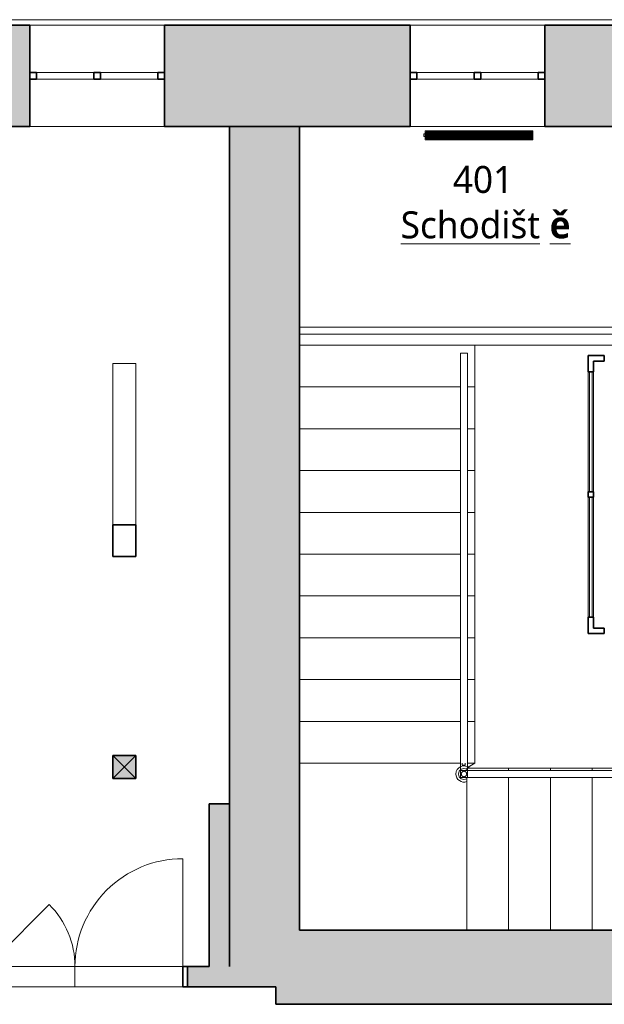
# Model space of a CAD drawing. Header units: metres. Extents: x -0.2 to 46.9, y -0.7 to 14.9.
# Tile 6 of 18: x 9.2 to 13.5, y 7.5 to 14.8. Entities that reach past the tile are written whole.
import ezdxf

# ---------------------------------------------------------------- set-up
doc = ezdxf.new("R2010")
doc.units = ezdxf.units.M
doc.linetypes.add('AV - Cerch_ 1 tecka 4mm', pattern=[0.006, 0.004, -0.001, 0, -0.001])
doc.linetypes.add('AV - Cerch_ 2 tecky 4mm', pattern=[0.008, 0.004, -0.0015, 0, -0.001, 0, -0.0015])
doc.layers.add('AV-MISTNOSTI', color=5, linetype='Continuous', lineweight=5, true_color=0x0000ff)
for name, color, linetype, lineweight in [('AV-SRAFY', 7, 'Continuous', 35), ('AV-STAVBA', 7, 'Continuous', 18), ('AV-VYBAVENI', 7, 'Continuous', 18)]:
    doc.layers.add(name, color=color, linetype=linetype, lineweight=lineweight)
doc.styles.add('Trebuchet MS_B', font='trebuc.ttf', dxfattribs={"height": 0.2})

# ---------------------------------------------------------------- blocks, each defined once
blk = doc.blocks.new('SCO_Koncepční obdelníkový sloup - 170_170-1443739-4NP')
at = {"layer": 'AV-STAVBA', "true_color": 0xcccccc}
blk.add_hatch(color=254, dxfattribs=at).paths.add_polyline_path([(-0.085, -0.085), (0.085, -0.085), (0.085, 0.085), (-0.085, 0.085)])
at = {"layer": 'AV-STAVBA', "color": 254, "true_color": 0xcccccc}
for p, q in [((0.085, 0.085), (-0.085, -0.085)), ((-0.085, 0.085), (0.085, -0.085))]:
    blk.add_line(p, q, dxfattribs=at)
at = {"layer": 'AV-STAVBA', "color": 254, "lineweight": 35, "true_color": 0xcccccc}
for p, q in [((0.085, 0.085), (-0.085, 0.085)), ((-0.085, 0.085), (-0.085, -0.085)), ((0.085, -0.085), (0.085, 0.085)), ((-0.085, -0.085), (0.085, -0.085))]:
    blk.add_line(p, q, dxfattribs=at)
blk = doc.blocks.new('DO_2-L_Ocel_ - 1450x1970-1009330-4NP')
at = {"layer": 'AV-STAVBA', "color": 254, "true_color": 0xcccccc}
for p, q in [((0.8, 0.8749), (0.8, 0.075)), ((-0.65, 0.075), (-0.1904, 0.5346)), ((-0.685, 0.075), (-0.685, -0.075)), ((-0.65, 0.075), (0.8, 0.075)), ((0, 0.075), (0, -0.075)), ((0.835, 0.075), (0.835, -0.075)), ((-0.65, -0.075), (0.8, -0.075))]:
    blk.add_line(p, q, dxfattribs=at)
at = {"layer": 'AV-STAVBA', "color": 254, "lineweight": 35, "true_color": 0xcccccc}
for p, q in [((-0.65, 0.075), (-0.685, 0.075)), ((-0.685, 0.075), (-0.685, -0.075)), ((-0.65, -0.075), (-0.65, 0.075)), ((0.835, 0.075), (0.8, 0.075)), ((0.8, 0.075), (0.8, -0.075)), ((0.835, -0.075), (0.835, 0.075)), ((-0.685, -0.075), (-0.65, -0.075)), ((0.8, -0.075), (0.835, -0.075))]:
    blk.add_line(p, q, dxfattribs=at)
at = {"layer": 'AV-STAVBA', "color": 254, "linetype": 'AV - Cerch_ 1 tecka 4mm', "true_color": 0xcccccc}
for p, q in [((-0.685, 0.075), (0.835, 0.075)), ((-0.65, 0.075), (0.8, 0.075)), ((-0.685, -0.075), (0.835, -0.075)), ((-0.65, -0.075), (0.8, -0.075))]:
    blk.add_line(p, q, dxfattribs=at)
at = {"layer": 'AV-STAVBA', "color": 254, "true_color": 0xcccccc}
for centre, radius, start, end in [((0.7999, 0.075), 0.7999, 89.99602, 180), ((-0.65, 0.075), 0.65, 360, 45)]:
    blk.add_arc(centre, radius, start, end, dxfattribs=at)
blk = doc.blocks.new('Systémový panel - Prosklený panel - Interiérový-1045395-4NP')
at = {"layer": 'AV-STAVBA', "color": 254, "true_color": 0xcccccc}
for p, q in [((0.445, 0.01), (-0.445, 0.01)), ((-0.445, 0.01), (-0.445, -0.01)), ((0.445, -0.01), (0.445, 0.01)), ((-0.445, -0.01), (0.445, -0.01))]:
    blk.add_line(p, q, dxfattribs=at)
blk = doc.blocks.new('L Corner Mullion - 100x100-1398285-4NP')
at = {"layer": 'AV-STAVBA', "color": 254, "lineweight": 35, "true_color": 0xcccccc}
for p, q in [((0.02, 0.1), (-0.02, 0.1)), ((-0.02, 0.1), (-0.02, 0.02)), ((0.02, -0.02), (0.02, 0.1)), ((-0.02, 0.02), (-0.1, 0.02)), ((-0.1, 0.02), (-0.1, -0.02)), ((-0.1, -0.02), (0.02, -0.02))]:
    blk.add_line(p, q, dxfattribs=at)
blk = doc.blocks.new('Obdélníková příčel - Koncepční příčel interiérová 40_40-1045116-4NP')
at = {"layer": 'AV-STAVBA', "color": 254, "lineweight": 35, "true_color": 0xcccccc}
for p, q in [((-0.02, 0.02), (0.02, 0.02)), ((-0.02, -0.02), (-0.02, 0.02)), ((0.02, 0.02), (0.02, -0.02)), ((0.02, -0.02), (-0.02, -0.02))]:
    blk.add_line(p, q, dxfattribs=at)
blk = doc.blocks.new('L Corner Mullion - 100x100-1044972-4NP')
at = {"layer": 'AV-STAVBA', "color": 254, "lineweight": 35, "true_color": 0xcccccc}
for p, q in [((0.02, 0.1), (-0.02, 0.1)), ((-0.02, 0.1), (-0.02, 0.02)), ((0.02, -0.02), (0.02, 0.1)), ((-0.02, 0.02), (-0.1, 0.02)), ((-0.1, 0.02), (-0.1, -0.02)), ((-0.1, -0.02), (0.02, -0.02))]:
    blk.add_line(p, q, dxfattribs=at)
blk = doc.blocks.new('Obdélníková příčel - Koncepční příčel interiérová 80_40-1045391-4NP')
at = {"layer": 'AV-STAVBA', "color": 254, "true_color": 0xcccccc}
for p, q in [((13.4248, 10.3582), (13.4248, 11.2482)), ((13.4648, 11.2482), (13.4648, 10.3582))]:
    blk.add_line(p, q, dxfattribs=at)
blk = doc.blocks.new('WI_2 - 1000x450-1316788-4NP')
at = {"layer": 'AV-STAVBA', "color": 254, "linetype": 'AV - Cerch_ 1 tecka 4mm', "lineweight": 13, "true_color": 0xcccccc}
for p, q in [((1.63, 0.375), (0.63, 0.375)), ((1.63, -0.375), (0.63, -0.375))]:
    blk.add_line(p, q, dxfattribs=at)
at = {"layer": 'AV-STAVBA', "color": 254, "lineweight": 35, "true_color": 0xcccccc}
for p, q in [((0.68, 0.025), (0.63, 0.025)), ((0.63, 0.025), (0.63, -0.025)), ((0.68, -0.025), (0.68, 0.025)), ((1.155, 0.025), (1.105, 0.025)), ((1.105, 0.025), (1.105, -0.025)), ((1.155, -0.025), (1.155, 0.025)), ((1.63, 0.025), (1.58, 0.025)), ((1.58, 0.025), (1.58, -0.025)), ((1.63, -0.025), (1.63, 0.025)), ((0.63, -0.025), (0.68, -0.025)), ((1.105, -0.025), (1.155, -0.025)), ((1.58, -0.025), (1.63, -0.025))]:
    blk.add_line(p, q, dxfattribs=at)
at = {"layer": 'AV-STAVBA', "color": 254, "true_color": 0xcccccc}
for p, q in [((0.63, -0.025), (0.63, 0.025)), ((0.63, 0.025), (1.63, 0.025)), ((0.68, 0.025), (1.105, 0.025)), ((0.68, -0.025), (0.68, 0.025)), ((1.155, 0.025), (1.58, 0.025)), ((1.58, -0.025), (1.58, 0.025)), ((1.63, -0.025), (1.63, 0.025)), ((0.63, -0.025), (1.63, -0.025)), ((1.105, -0.025), (0.68, -0.025)), ((1.58, -0.025), (1.155, -0.025))]:
    blk.add_line(p, q, dxfattribs=at)
blk = doc.blocks.new('Railing - BA_Zdobný sloupek zábradlí-1391636-4NP')
at = {"layer": 'AV-STAVBA', "color": 254, "true_color": 0xcccccc}
for p, q in [((0.025, 0.025), (-0.025, 0.025)), ((-0.025, 0.025), (-0.025, -0.025)), ((0.025, -0.025), (0.025, 0.025)), ((-0.025, -0.025), (0.025, -0.025))]:
    blk.add_line(p, q, dxfattribs=at)
at = {"layer": 'AV-STAVBA', "color": 254, "true_color": 0xcccccc, "flags": 128}
for points in [[(0.02, 0), (0.02, 0.0008), (0.0199, 0.0016), (0.0199, 0.0024), (0.0197, 0.0032), (0.0196, 0.004), (0.0194, 0.0048), (0.0192, 0.0055), (0.019, 0.0063), (0.0187, 0.007), (0.0184, 0.0078), (0.0181, 0.0085), (0.0177, 0.0092), (0.0174, 0.0099), (0.0169, 0.0106), (0.0165, 0.0113), (0.016, 0.0119), (0.0156, 0.0126), (0.015, 0.0132), (0.0145, 0.0138), (0.0139, 0.0143), (0.0133, 0.0149), (0.0127, 0.0154), (0.0121, 0.0159), (0.0115, 0.0164), (0.0108, 0.0168), (0.0101, 0.0172), (0.0094, 0.0176), (0.0087, 0.018), (0.008, 0.0183), (0.0072, 0.0186), (0.0065, 0.0189), (0.0057, 0.0192), (0.005, 0.0194), (0.0042, 0.0196), (0.0034, 0.0197), (0.0026, 0.0198), (0.0018, 0.0199), (0.001, 0.02), (0.0002, 0.02), (-0.0006, 0.02), (-0.0014, 0.02), (-0.0022, 0.0199), (-0.003, 0.0198), (-0.0038, 0.0196), (-0.0045, 0.0195), (-0.0053, 0.0193), (-0.0061, 0.0191), (-0.0068, 0.0188), (-0.0076, 0.0185), (-0.0083, 0.0182), (-0.009, 0.0178), (-0.0097, 0.0175), (-0.0104, 0.0171), (-0.0111, 0.0166), (-0.0118, 0.0162), (-0.0124, 0.0157), (-0.013, 0.0152), (-0.0136, 0.0146), (-0.0142, 0.0141), (-0.0147, 0.0135), (-0.0153, 0.0129), (-0.0158, 0.0123), (-0.0163, 0.0116), (-0.0167, 0.011), (-0.0171, 0.0103), (-0.0175, 0.0096), (-0.0179, 0.0089), (-0.0182, 0.0082), (-0.0186, 0.0074), (-0.0188, 0.0067), (-0.0191, 0.0059), (-0.0193, 0.0052), (-0.0195, 0.0044), (-0.0197, 0.0036), (-0.0198, 0.0028), (-0.0199, 0.002), (-0.02, 0.0012), (-0.02, 0.0004), (-0.02, 0)], [(-0.02, 0), (-0.02, -0.0008), (-0.0199, -0.0016), (-0.0199, -0.0024), (-0.0197, -0.0032), (-0.0196, -0.004), (-0.0194, -0.0048), (-0.0192, -0.0055), (-0.019, -0.0063), (-0.0187, -0.007), (-0.0184, -0.0078), (-0.0181, -0.0085), (-0.0177, -0.0092), (-0.0174, -0.0099), (-0.0169, -0.0106), (-0.0165, -0.0113), (-0.016, -0.0119), (-0.0156, -0.0126), (-0.015, -0.0132), (-0.0145, -0.0138), (-0.0139, -0.0143), (-0.0133, -0.0149), (-0.0127, -0.0154), (-0.0121, -0.0159), (-0.0115, -0.0164), (-0.0108, -0.0168), (-0.0101, -0.0172), (-0.0094, -0.0176), (-0.0087, -0.018), (-0.008, -0.0183), (-0.0072, -0.0186), (-0.0065, -0.0189), (-0.0057, -0.0192), (-0.005, -0.0194), (-0.0042, -0.0196), (-0.0034, -0.0197), (-0.0026, -0.0198), (-0.0018, -0.0199), (-0.001, -0.02), (-0.0002, -0.02), (0.0006, -0.02), (0.0014, -0.02), (0.0022, -0.0199), (0.003, -0.0198), (0.0038, -0.0196), (0.0045, -0.0195), (0.0053, -0.0193), (0.0061, -0.0191), (0.0068, -0.0188), (0.0076, -0.0185), (0.0083, -0.0182), (0.009, -0.0178), (0.0097, -0.0175), (0.0104, -0.0171), (0.0111, -0.0166), (0.0118, -0.0162), (0.0124, -0.0157), (0.013, -0.0152), (0.0136, -0.0146), (0.0142, -0.0141), (0.0147, -0.0135), (0.0153, -0.0129), (0.0158, -0.0123), (0.0163, -0.0116), (0.0167, -0.011), (0.0171, -0.0103), (0.0175, -0.0096), (0.0179, -0.0089), (0.0182, -0.0082), (0.0186, -0.0074), (0.0188, -0.0067), (0.0191, -0.0059), (0.0193, -0.0052), (0.0195, -0.0044), (0.0197, -0.0036), (0.0198, -0.0028), (0.0199, -0.002), (0.02, -0.0012), (0.02, -0.0004), (0.02, 0)]]:
    blk.add_lwpolyline(points, dxfattribs=at)
at = {"layer": 'AV-STAVBA', "color": 254, "true_color": 0xcccccc}
for radius, start, end in [(0.06, 45.75389, 180), (0.04, 60, 180), (0.06, 180, 290.39112), (0.04, 180, 300)]:
    blk.add_arc((0, 0), radius, start, end, dxfattribs=at)
blk = doc.blocks.new('Railing - BA_Panel zábradlí-1398140-4NP')
at = {"layer": 'AV-STAVBA', "color": 254, "true_color": 0xcccccc}
for p, q in [((-0.0274, -0.11), (-0.0274, -0.095)), ((-0.0274, -0.11), (-0.0074, -0.11)), ((-0.0074, -0.095), (-0.0074, -0.11))]:
    blk.add_line(p, q, dxfattribs=at)
blk = doc.blocks.new('Railing - Railing-1398137-4NP')
at = {"layer": 'AV-STAVBA', "color": 254, "true_color": 0xcccccc}
for p, q in [((12.4794, 12.3159), (12.5294, 12.3159)), ((12.4794, 12.3159), (12.4794, 9.2759)), ((12.5294, 12.3159), (12.5294, 9.2759)), ((12.4794, 9.2759), (12.4794, 9.2209)), ((12.5294, 9.2759), (12.5294, 9.2209))]:
    blk.add_line(p, q, dxfattribs=at)
for name, p in [('Railing - BA_Panel zábradlí-1398140-4NP', (12.5194, 9.3709)), ('Railing - BA_Zdobný sloupek zábradlí-1391636-4NP', (12.5044, 9.1959))]:
    blk.add_blockref(name, p)
blk = doc.blocks.new('Railing - Railing-1398164-4NP')
at = {"layer": 'AV-STAVBA', "color": 254, "true_color": 0xcccccc}
for p, q in [((16.2429, 9.2209), (17.1611, 9.5843)), ((17.1611, 9.5843), (17.1795, 9.5378)), ((16.2524, 9.1709), (17.1795, 9.5378)), ((12.5294, 9.2209), (16.2429, 9.2209)), ((12.5294, 9.1709), (16.2524, 9.1709))]:
    blk.add_line(p, q, dxfattribs=at)
blk = doc.blocks.new('Railing - Railing-1398582-4NP')
at = {"layer": 'AV-STAVBA', "color": 254, "true_color": 0xcccccc}
for p, q in [((13.6248, 12.5082), (11.2848, 12.5082)), ((13.6248, 12.4582), (13.6248, 12.5082)), ((11.2848, 12.4582), (13.6248, 12.4582)), ((13.7448, 12.3382), (13.7948, 12.3382)), ((13.7448, 12.3382), (13.7448, 12.2982)), ((13.7948, 12.2982), (13.7948, 12.3382))]:
    blk.add_line(p, q, dxfattribs=at)
for radius in [0.17, 0.12]:
    blk.add_arc((13.6248, 12.3382), radius, 0, 90, dxfattribs=at)
blk = doc.blocks.new('Řísma 2NP_ vnitroblok - Řísma 2NP_ vnitroblok-1646675-4NP')
at = {"layer": 'AV-STAVBA', "color": 254, "true_color": 0xcccccc}
blk.add_line((8.6949, 14.789), (25.1309, 14.789), dxfattribs=at)
blk = doc.blocks.new('D0089 - 1514 - OÚPSŘ_Benešova_rvt-1-4NP')
at = {"layer": 'AV-SRAFY', "lineweight": 5, "true_color": 0xcccccc}
h = blk.add_hatch(color=254, dxfattribs=at)
h.paths.add_polyline_path([(20.0748, 13.9982), (20.0748, 14.4982), (19.9248, 14.4982), (19.9248, 14.7482), (19.6248, 14.7482), (19.6248, 13.9982), (19.7392, 13.9982)])
h.paths.add_polyline_path([(18.6248, 13.9982), (18.6248, 14.7482), (16.3248, 14.7482), (16.3248, 13.9982), (17.7374, 13.9982)])
h.paths.add_polyline_path([(15.3248, 13.9982), (15.3248, 14.7482), (13.1048, 14.7482), (13.1048, 13.9982), (15.2352, 13.9982)])
h.paths.add_polyline_path([(12.1048, 13.9982), (12.1048, 14.7482), (10.2848, 14.7482), (10.2848, 13.9982), (11.7321, 13.9982)])
h.paths.add_polyline_path([(9.2848, 13.9982), (9.2848, 14.7482), (7.0148, 14.7482), (7.0148, 13.9982), (8.7294, 13.9982)])
h.paths.add_polyline_path([(5.7267, 13.9982), (6.0148, 13.9982), (6.0148, 14.7482), (4.3648, 14.7482), (4.3648, 13.9982), (5.2263, 13.9982)])
h.paths.add_polyline_path([(3.3648, 13.9982), (3.3648, 14.7482), (1.8448, 14.7482), (1.8448, 13.9982), (3.2245, 13.9982)])
h.paths.add_polyline_path([(0.8448, 13.9982), (0.8448, 14.7482), (0.3848, 14.7482), (0.3848, 13.9982)])
blk.add_hatch(color=254, dxfattribs=at).paths.add_polyline_path([(11.1098, 7.6182), (11.2848, 7.6182), (11.2848, 13.9982), (10.7648, 13.9982), (10.7648, 7.6182)])
at = {"layer": 'AV-SRAFY', "lineweight": 18, "true_color": 0xcccccc}
for points in [[(10.6148, 7.7682), (10.7648, 7.7682), (10.7648, 8.9748), (10.6148, 8.9748)], [(14.4845, 7.4882), (15.4735, 7.4882), (15.4735, 7.6632), (16.1235, 7.6632), (16.1235, 7.4882), (16.4698, 7.4882), (16.4698, 8.0382), (11.2848, 8.0382), (11.2848, 7.6182), (11.1098, 7.6182), (11.1098, 7.4882), (14.3594, 7.4882)]]:
    blk.add_hatch(color=254, dxfattribs=at).paths.add_polyline_path(points)
h = blk.add_hatch(color=254, dxfattribs=at)
h.paths.add_polyline_path([(10.7648, 7.6182), (10.7648, 7.7682), (10.4548, 7.7682), (10.4548, 7.6182)])
h.paths.add_polyline_path([(8.7648, 7.6182), (8.9348, 7.6182), (8.9348, 7.7682), (8.7648, 7.7682)])
at = {"layer": 'AV-STAVBA', "color": 254, "lineweight": 35, "true_color": 0xcccccc}
for p, q in [((7.0148, 14.7482), (9.2848, 14.7482)), ((9.2848, 14.3982), (9.2848, 14.7482)), ((10.2848, 14.3982), (10.2848, 14.7482)), ((10.2848, 14.7482), (12.1048, 14.7482)), ((12.1048, 14.3982), (12.1048, 14.7482)), ((13.1048, 14.3982), (13.1048, 14.7482)), ((13.1048, 14.7482), (15.3248, 14.7482)), ((9.2848, 13.9982), (9.2848, 14.3482)), ((10.2848, 13.9982), (10.2848, 14.3482)), ((12.1048, 13.9982), (12.1048, 14.3482)), ((13.1048, 13.9982), (13.1048, 14.3482)), ((7.6248, 13.9982), (9.2848, 13.9982)), ((10.2848, 13.9982), (10.7648, 13.9982)), ((11.2848, 13.9982), (10.7648, 13.9982)), ((10.7648, 7.7682), (10.7648, 13.9982)), ((11.2848, 13.9982), (12.1048, 13.9982)), ((11.2848, 13.9982), (11.2848, 8.0382)), ((13.1048, 13.9982), (15.3248, 13.9982)), ((10.0698, 11.0437), (9.8998, 11.0437)), ((9.8998, 11.0437), (9.8998, 10.8076)), ((10.0698, 10.8076), (10.0698, 11.0437)), ((9.8998, 10.8076), (10.0698, 10.8076)), ((10.6148, 8.9748), (10.6148, 7.7682)), ((10.7648, 8.9748), (10.6148, 8.9748)), ((10.7648, 7.7682), (10.7648, 8.9748)), ((16.4698, 8.0382), (11.2848, 8.0382)), ((10.6148, 7.7682), (10.4548, 7.7682)), ((10.4548, 7.7682), (10.4548, 7.6182)), ((10.4548, 7.6182), (10.7648, 7.6182)), ((11.1098, 7.6182), (10.7648, 7.6182)), ((11.1098, 7.6182), (11.1098, 7.4882)), ((11.1098, 7.4882), (15.4735, 7.4882))]:
    blk.add_line(p, q, dxfattribs=at)
at = {"layer": 'AV-STAVBA', "color": 254, "true_color": 0xcccccc}
for p, q in [((9.2848, 14.7482), (10.2848, 14.7482)), ((12.1048, 14.7482), (13.1048, 14.7482)), ((10.2848, 13.9982), (9.2848, 13.9982)), ((13.1048, 13.9982), (12.1048, 13.9982)), ((11.2848, 12.3759), (13.7386, 12.3759)), ((12.5848, 12.3759), (12.5848, 12.0659)), ((9.8998, 12.201), (9.8998, 12.2405)), ((9.8998, 12.2405), (10.0698, 12.2405)), ((9.8998, 12.201), (9.8998, 11.0437)), ((10.0698, 12.2405), (10.0698, 12.201)), ((10.0698, 12.201), (10.0698, 11.0437)), ((12.4794, 12.0659), (11.2848, 12.0659)), ((12.5848, 12.0659), (12.5294, 12.0659)), ((12.5848, 12.0659), (12.5848, 11.7559)), ((12.4794, 11.7559), (11.2848, 11.7559)), ((12.5848, 11.7559), (12.5294, 11.7559)), ((12.5848, 11.7559), (12.5848, 11.4459)), ((12.4794, 11.4459), (11.2848, 11.4459)), ((12.5848, 11.4459), (12.5294, 11.4459)), ((12.5848, 11.4459), (12.5848, 11.1359)), ((12.4794, 11.1359), (11.2848, 11.1359)), ((12.5848, 11.1359), (12.5294, 11.1359)), ((12.5848, 11.1359), (12.5848, 10.8259)), ((12.4794, 10.8259), (11.2848, 10.8259)), ((12.5848, 10.8259), (12.5294, 10.8259)), ((12.5848, 10.8259), (12.5848, 10.5159)), ((12.4794, 10.5159), (11.2848, 10.5159)), ((12.5848, 10.5159), (12.5294, 10.5159)), ((12.5848, 10.5159), (12.5848, 10.2059)), ((12.4794, 10.2059), (11.2848, 10.2059)), ((12.5848, 10.2059), (12.5294, 10.2059)), ((12.5848, 10.2059), (12.5848, 9.8959)), ((12.4794, 9.8959), (11.2848, 9.8959)), ((12.5848, 9.8959), (12.5294, 9.8959)), ((12.5848, 9.8959), (12.5848, 9.5859)), ((12.4794, 9.5859), (11.2848, 9.5859)), ((12.5848, 9.5859), (12.5294, 9.5859)), ((12.5848, 9.5859), (12.5848, 9.2759)), ((12.4794, 9.2759), (11.2848, 9.2759)), ((12.5848, 9.2759), (12.5294, 9.2759)), ((12.5363, 9.2455), (12.5848, 9.2759)), ((12.5248, 9.2382), (12.5248, 9.2209)), ((12.5248, 9.2382), (12.8348, 9.2382)), ((12.8348, 9.2382), (13.1448, 9.2382)), ((12.8348, 9.2382), (12.8348, 9.2209)), ((13.1448, 9.2382), (13.4548, 9.2382)), ((13.1448, 9.2382), (13.1448, 9.2209)), ((13.4548, 9.2382), (13.7648, 9.2382)), ((13.4548, 9.2382), (13.4548, 9.2209)), ((12.5248, 9.1709), (12.5248, 8.0382)), ((12.8348, 9.1709), (12.8348, 8.0382)), ((13.1448, 9.1709), (13.1448, 8.0382)), ((13.4548, 9.1709), (13.4548, 8.0382)), ((8.9698, 7.7682), (10.4198, 7.7682)), ((10.4198, 7.6182), (8.9698, 7.6182))]:
    blk.add_line(p, q, dxfattribs=at)
at = {"layer": 'AV-STAVBA', "color": 254, "linetype": 'AV - Cerch_ 2 tecky 4mm', "true_color": 0xcccccc}
for p, q in [((12.4794, 12.0659), (11.2848, 12.0659)), ((12.5848, 12.0659), (12.5294, 12.0659)), ((12.4794, 11.7559), (11.2848, 11.7559)), ((12.5848, 11.7559), (12.5294, 11.7559)), ((12.4794, 11.4459), (11.2848, 11.4459)), ((12.5848, 11.4459), (12.5294, 11.4459)), ((12.4794, 11.1359), (11.2848, 11.1359)), ((12.5848, 11.1359), (12.5294, 11.1359)), ((12.4794, 10.8259), (11.2848, 10.8259)), ((12.5848, 10.8259), (12.5294, 10.8259)), ((12.4794, 10.5159), (11.2848, 10.5159)), ((12.5848, 10.5159), (12.5294, 10.5159)), ((12.4794, 10.2059), (11.2848, 10.2059)), ((12.5848, 10.2059), (12.5294, 10.2059)), ((12.4794, 9.8959), (11.2848, 9.8959)), ((12.5848, 9.8959), (12.5294, 9.8959)), ((12.4794, 9.5859), (11.2848, 9.5859)), ((12.5848, 9.5859), (12.5294, 9.5859)), ((12.4794, 9.2759), (11.2848, 9.2759)), ((12.5848, 9.2759), (12.5294, 9.2759)), ((12.5248, 9.2382), (12.5248, 9.2209)), ((12.8348, 9.2382), (12.8348, 9.2209)), ((13.1448, 9.2382), (13.1448, 9.2209)), ((13.4548, 9.2382), (13.4548, 9.2209)), ((12.5248, 9.1709), (12.5248, 8.0382)), ((12.8348, 9.1709), (12.8348, 8.0382)), ((13.1448, 9.1709), (13.1448, 8.0382)), ((13.4548, 9.1709), (13.4548, 8.0382))]:
    blk.add_line(p, q, dxfattribs=at)
at = {"layer": 'AV-STAVBA', "color": 254, "lineweight": 18, "true_color": 0xcccccc}
for name, p in [('Řísma 2NP_ vnitroblok - Řísma 2NP_ vnitroblok-1646675-4NP', (0, 0)), ('WI_2 - 1000x450-1316788-4NP', (8.6548, 14.3732)), ('WI_2 - 1000x450-1316788-4NP', (11.4748, 14.3732)), ('Railing - Railing-1398582-4NP', (0, 0)), ('Railing - Railing-1398137-4NP', (0, 0)), ('Obdélníková příčel - Koncepční příčel interiérová 80_40-1045391-4NP', (0, 0.93)), ('Obdélníková příčel - Koncepční příčel interiérová 80_40-1045391-4NP', (0, 0)), ('Railing - Railing-1398164-4NP', (0, 0)), ('DO_2-L_Ocel_ - 1450x1970-1009330-4NP', (9.6198, 7.6932))]:
    blk.add_blockref(name, p, dxfattribs=at)
for name, p, rotation in [('L Corner Mullion - 100x100-1398285-4NP', (13.4448, 12.2782), 180), ('Systémový panel - Prosklený panel - Interiérový-1045395-4NP', (13.4448, 11.7332), 90), ('Systémový panel - Prosklený panel - Interiérový-1045395-4NP', (13.4448, 10.8032), 90), ('L Corner Mullion - 100x100-1044972-4NP', (13.4448, 10.2582), 270), ('SCO_Koncepční obdelníkový sloup - 170_170-1443739-4NP', (9.9848, 9.2482), 89.9999999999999)]:
    blk.add_blockref(name, p, dxfattribs=dict(at, rotation=rotation))
at = {"layer": 'AV-STAVBA', "color": 254, "lineweight": 18, "true_color": 0xcccccc, "extrusion": (0, 0, -1), "rotation": 90}
blk.add_blockref('Obdélníková příčel - Koncepční příčel interiérová 40_40-1045116-4NP', (-13.4448, 11.2682), dxfattribs=at)
blk = doc.blocks.new('PF_Deskový radiátor_připojení boční - 800_300_66-846795-4NP')
at = {"layer": 'AV-VYBAVENI', "color": 5, "true_color": 0x0000ff}
for p, q in [((-0.4, 0.01), (-0.41, 0.01)), ((-0.41, 0.01), (-0.41, -0.01)), ((-0.41, 0.01), (-0.41, 0.0097)), ((-0.4, 0.01), (-0.41, 0.01)), ((-0.41, 0.01), (-0.41, 0.0097)), ((-0.41, 0.01), (-0.41, 0.0097)), ((0.4, 0.033), (-0.4, 0.033)), ((-0.4, 0.033), (-0.4, -0.033)), ((-0.393, -0.026), (-0.393, 0.026)), ((-0.393, 0.026), (0.393, 0.026)), ((-0.383, 0.026), (-0.386, 0.026)), ((-0.386, 0.026), (-0.386, -0.026)), ((-0.383, -0.026), (-0.383, 0.026)), ((-0.3745, 0.026), (-0.3775, 0.026)), ((-0.3775, 0.026), (-0.3775, -0.026)), ((-0.3745, -0.026), (-0.3745, 0.026)), ((-0.366, 0.026), (-0.369, 0.026)), ((-0.369, 0.026), (-0.369, -0.026)), ((-0.366, -0.026), (-0.366, 0.026)), ((-0.3575, 0.026), (-0.3605, 0.026)), ((-0.3605, 0.026), (-0.3605, -0.026)), ((-0.3575, -0.026), (-0.3575, 0.026)), ((-0.349, 0.026), (-0.352, 0.026)), ((-0.352, 0.026), (-0.352, -0.026)), ((-0.349, -0.026), (-0.349, 0.026)), ((-0.3405, 0.026), (-0.3435, 0.026)), ((-0.3435, 0.026), (-0.3435, -0.026)), ((-0.3405, -0.026), (-0.3405, 0.026)), ((-0.332, 0.026), (-0.335, 0.026)), ((-0.335, 0.026), (-0.335, -0.026)), ((-0.332, -0.026), (-0.332, 0.026)), ((-0.3235, 0.026), (-0.3265, 0.026)), ((-0.3265, 0.026), (-0.3265, -0.026)), ((-0.3235, -0.026), (-0.3235, 0.026)), ((-0.315, 0.026), (-0.318, 0.026)), ((-0.318, 0.026), (-0.318, -0.026)), ((-0.315, -0.026), (-0.315, 0.026)), ((-0.3065, 0.026), (-0.3095, 0.026)), ((-0.3095, 0.026), (-0.3095, -0.026)), ((-0.3065, -0.026), (-0.3065, 0.026)), ((-0.298, 0.026), (-0.301, 0.026)), ((-0.301, 0.026), (-0.301, -0.026)), ((-0.298, -0.026), (-0.298, 0.026)), ((-0.2895, 0.026), (-0.2925, 0.026)), ((-0.2925, 0.026), (-0.2925, -0.026)), ((-0.2895, -0.026), (-0.2895, 0.026)), ((-0.281, 0.026), (-0.284, 0.026)), ((-0.284, 0.026), (-0.284, -0.026)), ((-0.281, -0.026), (-0.281, 0.026)), ((-0.2725, 0.026), (-0.2755, 0.026)), ((-0.2755, 0.026), (-0.2755, -0.026)), ((-0.2725, -0.026), (-0.2725, 0.026)), ((-0.264, 0.026), (-0.267, 0.026)), ((-0.267, 0.026), (-0.267, -0.026)), ((-0.264, -0.026), (-0.264, 0.026)), ((-0.2555, 0.026), (-0.2585, 0.026)), ((-0.2585, 0.026), (-0.2585, -0.026)), ((-0.2555, -0.026), (-0.2555, 0.026)), ((-0.247, 0.026), (-0.25, 0.026)), ((-0.25, 0.026), (-0.25, -0.026)), ((-0.247, -0.026), (-0.247, 0.026)), ((-0.2385, 0.026), (-0.2415, 0.026)), ((-0.2415, 0.026), (-0.2415, -0.026)), ((-0.2385, -0.026), (-0.2385, 0.026)), ((-0.23, 0.026), (-0.233, 0.026)), ((-0.233, 0.026), (-0.233, -0.026)), ((-0.23, -0.026), (-0.23, 0.026)), ((-0.2215, 0.026), (-0.2245, 0.026)), ((-0.2245, 0.026), (-0.2245, -0.026)), ((-0.2215, -0.026), (-0.2215, 0.026)), ((-0.213, 0.026), (-0.216, 0.026)), ((-0.216, 0.026), (-0.216, -0.026)), ((-0.213, -0.026), (-0.213, 0.026)), ((-0.2045, 0.026), (-0.2075, 0.026)), ((-0.2075, 0.026), (-0.2075, -0.026)), ((-0.2045, -0.026), (-0.2045, 0.026)), ((-0.196, 0.026), (-0.199, 0.026)), ((-0.199, 0.026), (-0.199, -0.026)), ((-0.196, -0.026), (-0.196, 0.026)), ((-0.1875, 0.026), (-0.1905, 0.026)), ((-0.1905, 0.026), (-0.1905, -0.026)), ((-0.1875, -0.026), (-0.1875, 0.026)), ((-0.179, 0.026), (-0.182, 0.026)), ((-0.182, 0.026), (-0.182, -0.026)), ((-0.179, -0.026), (-0.179, 0.026)), ((-0.1705, 0.026), (-0.1735, 0.026)), ((-0.1735, 0.026), (-0.1735, -0.026)), ((-0.1705, -0.026), (-0.1705, 0.026)), ((-0.162, 0.026), (-0.165, 0.026)), ((-0.165, 0.026), (-0.165, -0.026)), ((-0.162, -0.026), (-0.162, 0.026)), ((-0.1535, 0.026), (-0.1565, 0.026)), ((-0.1565, 0.026), (-0.1565, -0.026)), ((-0.1535, -0.026), (-0.1535, 0.026)), ((-0.145, 0.026), (-0.148, 0.026)), ((-0.148, 0.026), (-0.148, -0.026)), ((-0.145, -0.026), (-0.145, 0.026)), ((-0.1365, 0.026), (-0.1395, 0.026)), ((-0.1395, 0.026), (-0.1395, -0.026)), ((-0.1365, -0.026), (-0.1365, 0.026)), ((-0.128, 0.026), (-0.131, 0.026)), ((-0.131, 0.026), (-0.131, -0.026)), ((-0.128, -0.026), (-0.128, 0.026)), ((-0.1195, 0.026), (-0.1225, 0.026)), ((-0.1225, 0.026), (-0.1225, -0.026)), ((-0.1195, -0.026), (-0.1195, 0.026)), ((-0.111, 0.026), (-0.114, 0.026)), ((-0.114, 0.026), (-0.114, -0.026)), ((-0.111, -0.026), (-0.111, 0.026)), ((-0.1025, 0.026), (-0.1055, 0.026)), ((-0.1055, 0.026), (-0.1055, -0.026)), ((-0.1025, -0.026), (-0.1025, 0.026)), ((-0.094, 0.026), (-0.097, 0.026)), ((-0.097, 0.026), (-0.097, -0.026)), ((-0.094, -0.026), (-0.094, 0.026)), ((-0.0855, 0.026), (-0.0885, 0.026)), ((-0.0885, 0.026), (-0.0885, -0.026)), ((-0.0855, -0.026), (-0.0855, 0.026)), ((-0.077, 0.026), (-0.08, 0.026)), ((-0.08, 0.026), (-0.08, -0.026)), ((-0.077, -0.026), (-0.077, 0.026)), ((-0.0685, 0.026), (-0.0715, 0.026)), ((-0.0715, 0.026), (-0.0715, -0.026)), ((-0.0685, -0.026), (-0.0685, 0.026)), ((-0.06, 0.026), (-0.063, 0.026)), ((-0.063, 0.026), (-0.063, -0.026)), ((-0.06, -0.026), (-0.06, 0.026)), ((-0.0515, 0.026), (-0.0545, 0.026)), ((-0.0545, 0.026), (-0.0545, -0.026)), ((-0.0515, -0.026), (-0.0515, 0.026)), ((-0.043, 0.026), (-0.046, 0.026)), ((-0.046, 0.026), (-0.046, -0.026)), ((-0.043, -0.026), (-0.043, 0.026)), ((-0.0345, 0.026), (-0.0375, 0.026)), ((-0.0375, 0.026), (-0.0375, -0.026)), ((-0.0345, -0.026), (-0.0345, 0.026)), ((-0.026, 0.026), (-0.029, 0.026)), ((-0.029, 0.026), (-0.029, -0.026)), ((-0.026, -0.026), (-0.026, 0.026)), ((-0.0175, 0.026), (-0.0205, 0.026)), ((-0.0205, 0.026), (-0.0205, -0.026)), ((-0.0175, -0.026), (-0.0175, 0.026)), ((-0.009, 0.026), (-0.012, 0.026)), ((-0.012, 0.026), (-0.012, -0.026)), ((-0.009, -0.026), (-0.009, 0.026)), ((-0.0005, 0.026), (-0.0035, 0.026)), ((-0.0035, 0.026), (-0.0035, -0.026)), ((-0.0005, -0.026), (-0.0005, 0.026)), ((0.008, 0.026), (0.005, 0.026)), ((0.005, 0.026), (0.005, -0.026)), ((0.008, -0.026), (0.008, 0.026)), ((0.0165, 0.026), (0.0135, 0.026)), ((0.0135, 0.026), (0.0135, -0.026)), ((0.0165, -0.026), (0.0165, 0.026)), ((0.025, 0.026), (0.022, 0.026)), ((0.022, 0.026), (0.022, -0.026)), ((0.025, -0.026), (0.025, 0.026)), ((0.0335, 0.026), (0.0305, 0.026)), ((0.0305, 0.026), (0.0305, -0.026)), ((0.0335, -0.026), (0.0335, 0.026)), ((0.042, 0.026), (0.039, 0.026)), ((0.039, 0.026), (0.039, -0.026)), ((0.042, -0.026), (0.042, 0.026)), ((0.0505, 0.026), (0.0475, 0.026)), ((0.0475, 0.026), (0.0475, -0.026)), ((0.0505, -0.026), (0.0505, 0.026)), ((0.059, 0.026), (0.056, 0.026)), ((0.056, 0.026), (0.056, -0.026)), ((0.059, -0.026), (0.059, 0.026)), ((0.0675, 0.026), (0.0645, 0.026)), ((0.0645, 0.026), (0.0645, -0.026)), ((0.0675, -0.026), (0.0675, 0.026)), ((0.076, 0.026), (0.073, 0.026)), ((0.073, 0.026), (0.073, -0.026)), ((0.076, -0.026), (0.076, 0.026)), ((0.0845, 0.026), (0.0815, 0.026)), ((0.0815, 0.026), (0.0815, -0.026)), ((0.0845, -0.026), (0.0845, 0.026)), ((0.093, 0.026), (0.09, 0.026)), ((0.09, 0.026), (0.09, -0.026)), ((0.093, -0.026), (0.093, 0.026)), ((0.1015, 0.026), (0.0985, 0.026)), ((0.0985, 0.026), (0.0985, -0.026)), ((0.1015, -0.026), (0.1015, 0.026)), ((0.11, 0.026), (0.107, 0.026)), ((0.107, 0.026), (0.107, -0.026)), ((0.11, -0.026), (0.11, 0.026)), ((0.1185, 0.026), (0.1155, 0.026)), ((0.1155, 0.026), (0.1155, -0.026)), ((0.1185, -0.026), (0.1185, 0.026)), ((0.127, 0.026), (0.124, 0.026)), ((0.124, 0.026), (0.124, -0.026)), ((0.127, -0.026), (0.127, 0.026)), ((0.1355, 0.026), (0.1325, 0.026)), ((0.1325, 0.026), (0.1325, -0.026)), ((0.1355, -0.026), (0.1355, 0.026)), ((0.144, 0.026), (0.141, 0.026)), ((0.141, 0.026), (0.141, -0.026)), ((0.144, -0.026), (0.144, 0.026)), ((0.1525, 0.026), (0.1495, 0.026)), ((0.1495, 0.026), (0.1495, -0.026)), ((0.1525, -0.026), (0.1525, 0.026)), ((0.161, 0.026), (0.158, 0.026)), ((0.158, 0.026), (0.158, -0.026)), ((0.161, -0.026), (0.161, 0.026)), ((0.1695, 0.026), (0.1665, 0.026)), ((0.1665, 0.026), (0.1665, -0.026)), ((0.1695, -0.026), (0.1695, 0.026)), ((0.178, 0.026), (0.175, 0.026)), ((0.175, 0.026), (0.175, -0.026)), ((0.178, -0.026), (0.178, 0.026)), ((0.1865, 0.026), (0.1835, 0.026)), ((0.1835, 0.026), (0.1835, -0.026)), ((0.1865, -0.026), (0.1865, 0.026)), ((0.195, 0.026), (0.192, 0.026)), ((0.192, 0.026), (0.192, -0.026)), ((0.195, -0.026), (0.195, 0.026)), ((0.2035, 0.026), (0.2005, 0.026)), ((0.2005, 0.026), (0.2005, -0.026)), ((0.2035, -0.026), (0.2035, 0.026)), ((0.212, 0.026), (0.209, 0.026)), ((0.209, 0.026), (0.209, -0.026)), ((0.212, -0.026), (0.212, 0.026)), ((0.2205, 0.026), (0.2175, 0.026)), ((0.2175, 0.026), (0.2175, -0.026)), ((0.2205, -0.026), (0.2205, 0.026)), ((0.229, 0.026), (0.226, 0.026)), ((0.226, 0.026), (0.226, -0.026)), ((0.229, -0.026), (0.229, 0.026)), ((0.2375, 0.026), (0.2345, 0.026)), ((0.2345, 0.026), (0.2345, -0.026)), ((0.2375, -0.026), (0.2375, 0.026)), ((0.246, 0.026), (0.243, 0.026)), ((0.243, 0.026), (0.243, -0.026)), ((0.246, -0.026), (0.246, 0.026)), ((0.2545, 0.026), (0.2515, 0.026)), ((0.2515, 0.026), (0.2515, -0.026)), ((0.2545, -0.026), (0.2545, 0.026)), ((0.263, 0.026), (0.26, 0.026)), ((0.26, 0.026), (0.26, -0.026)), ((0.263, -0.026), (0.263, 0.026)), ((0.2715, 0.026), (0.2685, 0.026)), ((0.2685, 0.026), (0.2685, -0.026)), ((0.2715, -0.026), (0.2715, 0.026)), ((0.28, 0.026), (0.277, 0.026)), ((0.277, 0.026), (0.277, -0.026)), ((0.28, -0.026), (0.28, 0.026)), ((0.2885, 0.026), (0.2855, 0.026)), ((0.2855, 0.026), (0.2855, -0.026)), ((0.2885, -0.026), (0.2885, 0.026)), ((0.297, 0.026), (0.294, 0.026)), ((0.294, 0.026), (0.294, -0.026)), ((0.297, -0.026), (0.297, 0.026)), ((0.3055, 0.026), (0.3025, 0.026)), ((0.3025, 0.026), (0.3025, -0.026)), ((0.3055, -0.026), (0.3055, 0.026)), ((0.314, 0.026), (0.311, 0.026)), ((0.311, 0.026), (0.311, -0.026)), ((0.314, -0.026), (0.314, 0.026)), ((0.3225, 0.026), (0.3195, 0.026)), ((0.3195, 0.026), (0.3195, -0.026)), ((0.3225, -0.026), (0.3225, 0.026)), ((0.331, 0.026), (0.328, 0.026)), ((0.328, 0.026), (0.328, -0.026)), ((0.331, -0.026), (0.331, 0.026)), ((0.3395, 0.026), (0.3365, 0.026)), ((0.3365, 0.026), (0.3365, -0.026)), ((0.3395, -0.026), (0.3395, 0.026)), ((0.348, 0.026), (0.345, 0.026)), ((0.345, 0.026), (0.345, -0.026)), ((0.348, -0.026), (0.348, 0.026)), ((0.3565, 0.026), (0.3535, 0.026)), ((0.3535, 0.026), (0.3535, -0.026)), ((0.3565, -0.026), (0.3565, 0.026)), ((0.365, 0.026), (0.362, 0.026)), ((0.362, 0.026), (0.362, -0.026)), ((0.365, -0.026), (0.365, 0.026)), ((0.3735, 0.026), (0.3705, 0.026)), ((0.3705, 0.026), (0.3705, -0.026)), ((0.3735, -0.026), (0.3735, 0.026)), ((0.382, 0.026), (0.379, 0.026)), ((0.379, 0.026), (0.379, -0.026)), ((0.382, -0.026), (0.382, 0.026)), ((0.3905, 0.026), (0.3875, 0.026)), ((0.3875, 0.026), (0.3875, -0.026)), ((0.3905, -0.026), (0.3905, 0.026)), ((0.393, 0.026), (0.393, -0.026)), ((0.4, -0.033), (0.4, 0.033)), ((-0.41, -0.0097), (-0.41, -0.01)), ((-0.41, -0.0097), (-0.41, -0.01)), ((-0.41, -0.0097), (-0.41, -0.01)), ((-0.41, -0.01), (-0.4, -0.01)), ((-0.41, -0.01), (-0.4, -0.01)), ((-0.4, -0.033), (0.4, -0.033)), ((0.393, -0.026), (-0.393, -0.026)), ((-0.386, -0.026), (-0.383, -0.026)), ((-0.3775, -0.026), (-0.3745, -0.026)), ((-0.369, -0.026), (-0.366, -0.026)), ((-0.3605, -0.026), (-0.3575, -0.026)), ((-0.352, -0.026), (-0.349, -0.026)), ((-0.3435, -0.026), (-0.3405, -0.026)), ((-0.335, -0.026), (-0.332, -0.026)), ((-0.3265, -0.026), (-0.3235, -0.026)), ((-0.318, -0.026), (-0.315, -0.026)), ((-0.3095, -0.026), (-0.3065, -0.026)), ((-0.301, -0.026), (-0.298, -0.026)), ((-0.2925, -0.026), (-0.2895, -0.026)), ((-0.284, -0.026), (-0.281, -0.026)), ((-0.2755, -0.026), (-0.2725, -0.026)), ((-0.267, -0.026), (-0.264, -0.026)), ((-0.2585, -0.026), (-0.2555, -0.026)), ((-0.25, -0.026), (-0.247, -0.026)), ((-0.2415, -0.026), (-0.2385, -0.026)), ((-0.233, -0.026), (-0.23, -0.026)), ((-0.2245, -0.026), (-0.2215, -0.026)), ((-0.216, -0.026), (-0.213, -0.026)), ((-0.2075, -0.026), (-0.2045, -0.026)), ((-0.199, -0.026), (-0.196, -0.026)), ((-0.1905, -0.026), (-0.1875, -0.026)), ((-0.182, -0.026), (-0.179, -0.026)), ((-0.1735, -0.026), (-0.1705, -0.026)), ((-0.165, -0.026), (-0.162, -0.026)), ((-0.1565, -0.026), (-0.1535, -0.026)), ((-0.148, -0.026), (-0.145, -0.026)), ((-0.1395, -0.026), (-0.1365, -0.026)), ((-0.131, -0.026), (-0.128, -0.026)), ((-0.1225, -0.026), (-0.1195, -0.026)), ((-0.114, -0.026), (-0.111, -0.026)), ((-0.1055, -0.026), (-0.1025, -0.026)), ((-0.097, -0.026), (-0.094, -0.026)), ((-0.0885, -0.026), (-0.0855, -0.026)), ((-0.08, -0.026), (-0.077, -0.026)), ((-0.0715, -0.026), (-0.0685, -0.026)), ((-0.063, -0.026), (-0.06, -0.026)), ((-0.0545, -0.026), (-0.0515, -0.026)), ((-0.046, -0.026), (-0.043, -0.026)), ((-0.0375, -0.026), (-0.0345, -0.026)), ((-0.029, -0.026), (-0.026, -0.026)), ((-0.0205, -0.026), (-0.0175, -0.026)), ((-0.012, -0.026), (-0.009, -0.026)), ((-0.0035, -0.026), (-0.0005, -0.026)), ((0.005, -0.026), (0.008, -0.026)), ((0.0135, -0.026), (0.0165, -0.026)), ((0.022, -0.026), (0.025, -0.026)), ((0.0305, -0.026), (0.0335, -0.026)), ((0.039, -0.026), (0.042, -0.026)), ((0.0475, -0.026), (0.0505, -0.026)), ((0.056, -0.026), (0.059, -0.026)), ((0.0645, -0.026), (0.0675, -0.026)), ((0.073, -0.026), (0.076, -0.026)), ((0.0815, -0.026), (0.0845, -0.026)), ((0.09, -0.026), (0.093, -0.026)), ((0.0985, -0.026), (0.1015, -0.026)), ((0.107, -0.026), (0.11, -0.026)), ((0.1155, -0.026), (0.1185, -0.026)), ((0.124, -0.026), (0.127, -0.026)), ((0.1325, -0.026), (0.1355, -0.026)), ((0.141, -0.026), (0.144, -0.026)), ((0.1495, -0.026), (0.1525, -0.026)), ((0.158, -0.026), (0.161, -0.026)), ((0.1665, -0.026), (0.1695, -0.026)), ((0.175, -0.026), (0.178, -0.026)), ((0.1835, -0.026), (0.1865, -0.026)), ((0.192, -0.026), (0.195, -0.026)), ((0.2005, -0.026), (0.2035, -0.026)), ((0.209, -0.026), (0.212, -0.026)), ((0.2175, -0.026), (0.2205, -0.026)), ((0.226, -0.026), (0.229, -0.026)), ((0.2345, -0.026), (0.2375, -0.026)), ((0.243, -0.026), (0.246, -0.026)), ((0.2515, -0.026), (0.2545, -0.026)), ((0.26, -0.026), (0.263, -0.026)), ((0.2685, -0.026), (0.2715, -0.026)), ((0.277, -0.026), (0.28, -0.026)), ((0.2855, -0.026), (0.2885, -0.026)), ((0.294, -0.026), (0.297, -0.026)), ((0.3025, -0.026), (0.3055, -0.026)), ((0.311, -0.026), (0.314, -0.026)), ((0.3195, -0.026), (0.3225, -0.026)), ((0.328, -0.026), (0.331, -0.026)), ((0.3365, -0.026), (0.3395, -0.026)), ((0.345, -0.026), (0.348, -0.026)), ((0.3535, -0.026), (0.3565, -0.026)), ((0.362, -0.026), (0.365, -0.026)), ((0.3705, -0.026), (0.3735, -0.026)), ((0.379, -0.026), (0.382, -0.026)), ((0.3875, -0.026), (0.3905, -0.026))]:
    blk.add_line(p, q, dxfattribs=at)

msp = doc.modelspace()

# ---------------------------------------------------------------- block references
at = {"lineweight": 5}
msp.add_blockref('D0089 - 1514 - OÚPSŘ_Benešova_rvt-1-4NP', (0, 0), dxfattribs=at)
at = {"layer": 'AV-VYBAVENI', "color": 5, "true_color": 0x0000ff}
msp.add_blockref('PF_Deskový radiátor_připojení boční - 800_300_66-846795-4NP', (12.6159, 13.932), dxfattribs=at)

# ---------------------------------------------------------------- texts
at = {"layer": 'AV-MISTNOSTI', "char_height": 0.2, "attachment_point": 1, "style": 'Trebuchet MS_B'}
for s, insert, width in [('401', (12.422, 13.7043), 0.601266), ('\\LSchodišt', (12.035, 13.368), 1.338818), ('\\L\\fTrebuchet MS|b1|i0|c238|p34|;\\Lě', (13.1397, 13.368), 0.200422)]:
    msp.add_mtext(s, dxfattribs=dict(at, insert=insert, width=width))

doc.saveas('drawing.dxf')
